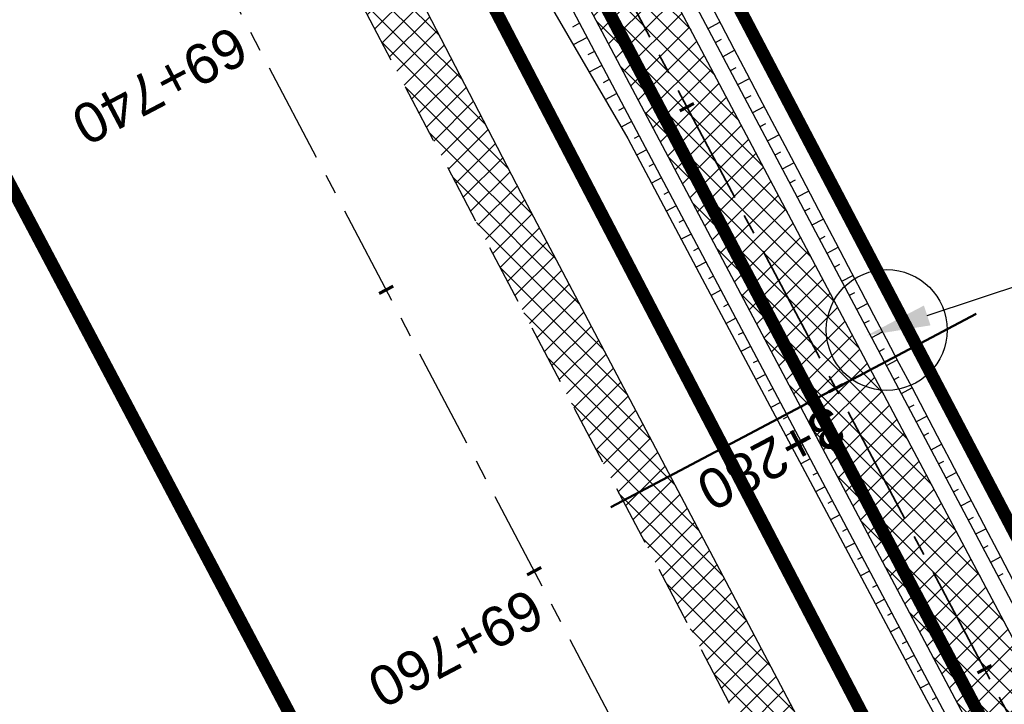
# Model space of a CAD drawing. Header units: metres. Extents: x 7529682 to 7533711, y 5721195 to 5727842.
# Tile 86 of 232: x 7531219 to 7531250, y 5724892 to 5724914. Entities that reach past the tile are written whole.
import ezdxf
from ezdxf import colors
from ezdxf.entities.mleader import LeaderData, LeaderLine
from ezdxf.math import Vec2, Vec3

# ---------------------------------------------------------------- set-up
doc = ezdxf.new("R2010")
doc.units = ezdxf.units.M
for name, pattern in [('817-dzialki-09-05-04$0$HIDDEN', [0.375, 0.25, -0.125]), ('ACAD_ISO05W100', [33, 24, -3, 0, -3, 0, -3]), ('CENTER', [50.800000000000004, 31.75, -6.35, 6.35, -6.35]), ('CENTER2', [28.575000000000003, 19.05, -3.175, 3.175, -3.175]), ('HIDDEN', [9.524999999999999, 6.35, -3.175])]:
    doc.linetypes.add(name, pattern=pattern)
for name, color, linetype in [('C-DROGI-SYTUACJA', 7, 'Continuous'), ('C-DROGI-SYTUACJA-ETYKIETY', 7, 'Continuous'), ('D-hatch-pobocza', 131, 'Continuous'), ('D-pobocza', 60, 'Continuous'), ('D-rowy', 160, 'Continuous'), ('D-skarpa', 2, 'Continuous'), ('D-skarpa-kreskowanie', 2, 'Continuous')]:
    doc.layers.add(name, color=color, linetype=linetype)
for name, color, linetype, lineweight, true_color in [('D-hatch-ciag-pieszo-rowerowy', 7, 'Continuous', 13, 0xff9f80), ('D-LR-etap-III', 7, '817-dzialki-09-05-04$0$HIDDEN', 50, 0x00008f), ('D-przekroje-pop', 7, 'Continuous', 50, 0x000099)]:
    doc.layers.add(name, color=color, linetype=linetype, lineweight=lineweight, true_color=true_color)
for name, color, linetype, lineweight in [('D-krawędzie', 3, 'Continuous', 30), ('D-obrzeża', 2, 'Continuous', 30), ('D-oś', 10, 'CENTER', 30), ('D-pas-drogowy', 7, 'ACAD_ISO05W100', 50)]:
    doc.layers.add(name, color=color, linetype=linetype, lineweight=lineweight)
doc.layers.add('poprzeczki', color=7, linetype='Continuous', true_color=0x0000c7)
doc.layers.add('Sieci-EN-opisy', color=4, linetype='Continuous', lineweight=30, plot=False)
doc.styles.get("Standard").update_dxf_attribs({"font": 'arial.ttf'})

# ---------------------------------------------------------------- blocks, each defined once
blk = doc.blocks.new('AeccTickLine')
at = {"color": 0, "linetype": 'ByBlock', "lineweight": -2}
blk.add_line((0, 1), (-3.673819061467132e-16, -1), dxfattribs=at)

msp = doc.modelspace()

# ---------------------------------------------------------------- hatches: boundary and pattern name
at = {"layer": 'D-hatch-ciag-pieszo-rowerowy'}
h = msp.add_hatch(dxfattribs=at)
h.set_pattern_fill('ANSI37', color=256, scale=0.15, style=0)
h.set_pattern_definition([(45, (0.8853450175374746, 0.4649341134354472), (-0.3367596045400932, 0.3367596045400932), []), (135, (0.8853450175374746, 0.4649341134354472), (-0.3367596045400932, -0.3367596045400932), [])])
h.paths.add_polyline_path([(7531176.001662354, 5725035.63263457), (7531173.776119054, 5725034.493482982), (7531202.515371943, 5724979.795162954), (7531233.695975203, 5724920.949650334), (7531258.824090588, 5724873.473403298), (7531292.224994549, 5724809.507396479), (7531303.703463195, 5724787.477282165), (7531306.469608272, 5724787.578715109), (7531294.441068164, 5724810.664555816), (7531261.036940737, 5724874.63673589), (7531235.905024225, 5724922.120164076), (7531204.726462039, 5724980.961824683)])
at = {"layer": 'D-hatch-pobocza'}
h = msp.add_hatch(dxfattribs=at)
h.set_pattern_fill('ANSI37', color=256, scale=0.15, style=0)
h.set_pattern_definition([(45, (0, 0), (-0.3367596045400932, 0.3367596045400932), []), (135, (0, 0), (-0.3367596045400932, -0.3367596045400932), [])])
h.paths.add_polyline_path([(7531224.12, 5724929.62), (7531213.15, 5724949.98), (7531200.73, 5724973.91), (7531188.83, 5724996.41), (7531176.889999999, 5725019.33), (7531166.91, 5725038.07), (7531158.980160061, 5725054.059290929), (7531158.14196267, 5725051.386259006), (7531167.380094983, 5725033.766927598), (7531197.164745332, 5724976.987689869), (7531228.151004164, 5724918.034426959), (7531253.152837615, 5724870.491119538), (7531286.7961686, 5724806.653565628), (7531296.234606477, 5724788.675232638), (7531298.77605959, 5724787.517560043), (7531278.139999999, 5724826.49), (7531263.88, 5724853.83), (7531259.009999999, 5724862.85), (7531247.509999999, 5724884.88), (7531235.21, 5724908.21)])

# ---------------------------------------------------------------- linework, layer by layer
at = {"layer": 'C-DROGI-SYTUACJA', "color": 10, "linetype": 'CENTER2', "lineweight": 35, "ltscale": 0.2}
msp.add_lwpolyline([(7531154.313313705, 5725078.4002911, -0.06893621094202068), (7531156.868938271, 5725074.829562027), (7531166.993104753, 5725055.549823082, -0.06873154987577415), (7531168.47910387, 5725051.431584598), (7531169.100428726, 5725048.502816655, 0.0687825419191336), (7531171.889509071, 5725040.775727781), (7531203.620916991, 5724980.378493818), (7531234.800499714, 5724921.534907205), (7531259.930515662, 5724874.055069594), (7531293.333031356, 5724810.085976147), (7531313.159872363, 5724772.033203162), (7531341.528881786, 5724719.923105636, -0.009023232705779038), (7531346.533284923, 5724710.322073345), (7531363.734853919, 5724675.815312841), (7531380.064961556, 5724644.822693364), (7531398.584264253, 5724609.362510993), (7531424.896642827, 5724559.228182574), (7531446.141834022, 5724518.960513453), (7531474.815809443, 5724464.451899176), (7531498.201389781, 5724419.897359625)], format="xyb", dxfattribs=at)
at = {"layer": 'D-krawędzie', "linetype": 'HIDDEN', "ltscale": 0.3, "flags": 128}
msp.add_lwpolyline([(7530572.009999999, 5726166.06), (7530620.380949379, 5726072.761487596), (7530641.555222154, 5726032.007915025), (7530660.960861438, 5725995.070069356), (7530689.128213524, 5725941.540167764), (7530707.335918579, 5725907.031820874), (7530725.255781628, 5725873.092686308), (7530743.969545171, 5725837.653904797), (7530770.526708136, 5725787.119408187), (7530787.864146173, 5725754.266918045), (7530809.897571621, 5725712.541613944), (7530824.739035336, 5725684.389287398), (7530840.856259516, 5725653.693092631), (7530860.675070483, 5725616.154465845), (7530865.283000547, 5725607.394015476), (7530878.050274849, 5725583.079962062), (7530918.171722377, 5725507.178125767), (7530950.162943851, 5725446.305402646), (7530993.419108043, 5725364.264712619), (7531022.766433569, 5725308.719304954), (7531053.80955549, 5725249.872416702), (7531081.165622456, 5725197.874670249), (7531103.902359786, 5725154.540603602), (7531128.123220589, 5725108.448161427), (7531149.3, 5725068.249999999), (7531167.380094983, 5725033.766927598), (7531197.164745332, 5724976.987689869), (7531228.151004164, 5724918.034426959), (7531253.152837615, 5724870.491119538), (7531286.7961686, 5724806.653565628), (7531306.739858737, 5724768.664832), (7531335.094443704, 5724714.652299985), (7531357.3191504, 5724672.438740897), (7531373.644908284, 5724641.454376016), (7531392.161870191, 5724605.998675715), (7531418.480331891, 5724555.852756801), (7531439.726902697, 5724515.582472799), (7531468.399107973, 5724461.077223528), (7531491.782023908, 5724416.527754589), (7531531.990296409, 5724339.832565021), (7531557.226635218, 5724291.658956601), (7531569.851546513, 5724267.577443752), (7531591.375556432, 5724226.547822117), (7531610.003879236, 5724191.103071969), (7531616.882991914, 5724177.998849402), (7531629.984986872, 5724153.025496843), (7531641.006768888, 5724132.021778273), (7531664.906257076, 5724087.616922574), (7531677.64401952, 5724064.785715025), (7531683.112433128, 5724054.988140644), (7531686.752875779, 5724048.180044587), (7531695.447538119, 5724031.696667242), (7531703.748818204, 5724015.917210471), (7531709.214143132, 5724005.513965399), (7531719.388607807, 5723986.14687362), (7531726.295217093, 5723973.000144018), (7531732.740794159, 5723960.735633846), (7531735.13, 5723956.19)], dxfattribs=at)
at = {"layer": 'D-LR-etap-III', "ltscale": 10, "flags": 128}
msp.add_lwpolyline([(7531750.474471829, 5723895.103125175, 0.4, 0.4, 0), (7531750.505, 5723895.13, 0.4, 0.4, 0), (7531682.71, 5724022.92, 0.4, 0.4, 0), (7531619.177023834, 5724147.203692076, 0.4, 0.4, 0), (7531592.308960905, 5724198.48863389, 0.4, 0.4, 0), (7531553.263875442, 5724272.918564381, 0.4, 0.4, 0), (7531504.019999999, 5724366.79, 0.4, 0.4, 0), (7531482.09, 5724407.62, 0.4, 0.4, 0), (7531412.350402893, 5724541.182759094, 0.4, 0.4, 0), (7531388.463669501, 5724586.929768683, 0.4, 0.4, 0), (7531345.12, 5724669.94, 0.4, 0.4, 0), (7531127.66, 5725081.67, 0.4, 0.4, 0), (7531059.253139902, 5725211.040795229, 0.4, 0.4, 0), (7531008.007244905, 5725307.953830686, 0.4, 0.4, 0), (7530964.181635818, 5725390.835555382, 0.4, 0.4, 0), (7530914.557354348, 5725484.683561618, 0.4, 0.4, 0), (7530865.243241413, 5725577.493975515, 0.4, 0.4, 0), (7530840.085257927, 5725624.058651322, 0.4, 0.4, 0), (7530802.559525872, 5725694.924584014, 0.4, 0.4, 0), (7530755.54, 5725787.51, 0.4, 0.4, 0), (7530708.717810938, 5725876.303221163, 0.4, 0.4, 0), (7530695.12, 5725902.09, 0.4, 0.4, 0), (7530642.91397006, 5726001.07839487, 0.4, 0.4, 0), (7530634.934723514, 5726016.146615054, 0.4, 0.4, 0), (7530610.820000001, 5726061.929999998, 0.4, 0.4, 0), (7530610.820000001, 5726061.929999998, 0.4, 0.4, 0), (7530607.21, 5726063.51, 0.4, 0.4, 0), (7530597.42, 5726080.68, 0.4, 0.4, 0), (7530591.16, 5726088.44, 0.4, 0.4, 0), (7530581.28, 5726107.21, 0.4, 0.4, 0), (7530571.29, 5726130.56, 0.4, 0.4, 0), (7530549.554994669, 5726171.527317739, 0.4, 0.4, 0), (7530531.014309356, 5726206.473807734, 0.4, 0.4, 0), (7530516.461208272, 5726236.016618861, 0.4, 0.4, 0), (7530500.798929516, 5726266.141265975, 0.4, 0.4, 0), (7530491.349999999, 5726283.94, 0.4, 0.4, 0), (7530482.4, 5726303.41, 0.4, 0.4, 0), (7530482.4, 5726303.41, 0.4, 0.4, 0), (7530450.41, 5726357.28, 0.4, 0.4, 0), (7530397.759396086, 5726458.499907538, 0.4, 0.4, 0), (7530334.707815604, 5726583.664702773, 0.4, 0.4, 0), (7530303.939274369, 5726645.167943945, 0.4, 0.4, 0), (7530300.509779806, 5726651.777515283, 0.4, 0.4, 0), (7530289.213532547, 5726671.966724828, 0.4, 0.4, 0), (7530281.54, 5726685.57, 0.4, 0.4, 0), (7530261.37085633, 5726724.163374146, 0.4, 0.4, 0), (7530254.03, 5726738.21, 0.4, 0.4, 0), (7530197.219999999, 5726845.06, 0.4, 0.4, 0), (7530194.71, 5726849.15, 0.4, 0.4, 0), (7530195.92, 5726850.75, 0.4, 0.4, 0), (7530170.546669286, 5726892.961489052, 0.4, 0.4, 0), (7530143.174718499, 5726945.065838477, 0.4, 0.4, 0), (7530105.059999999, 5727018.32, 0.4, 0.4, 0), (7530100.059999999, 5727027.16, 0.4, 0.4, 0), (7530062.318670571, 5727099.625398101, 0.4, 0.4, 0), (7530015.378537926, 5727189.420463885, 0.4, 0.4, 0), (7529983.207960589, 5727250.206596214, 0.4, 0.4, 0), (7529953.284293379, 5727306.74720398, 0.4, 0.4, 0), (7529900.67053443, 5727406.15903814, 0.4, 0.4, 0), (7529890.630239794, 5727425.131178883, 0.4, 0.4, 0), (7529875.155383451, 5727454.426350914, 0.4, 0.4, 0), (7529857.560096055, 5727487.787346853, 0.4, 0.4, 0), (7529835.194401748, 5727530.19312405, 0.4, 0.4, 0), (7529811.740544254, 5727574.662079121, 0.4, 0.4, 0), (7529792.101859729, 5727611.922638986, 0.4, 0.4, 0), (7529768.066117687, 5727657.469613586, 0.4, 0.4, 0), (7529755.210566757, 5727682.131373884, 0.4, 0.4, 0), (7529753.309999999, 5727681.13, 0.4, 0.4, 0), (7529739.21, 5727707.77, 0.4, 0.4, 0), (7529735.394745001, 5727711.251990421, 0.4, 0.4, 0), (7529725.42, 5727730.2, 0.4, 0.4, 0), (7529723.55, 5727729.88, 0.4, 0.4, 0), (7529695.566668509, 5727782.932080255, 0.4, 0.4, 0), (7529717.67971874, 5727794.024357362, 0.4, 0.4, 0), (7529736.274870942, 5727758.647400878, 0.4, 0.4, 0), (7529736.274870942, 5727758.647400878, 0.4, 0.4, 0), (7529744.511003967, 5727750.406106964, 0.4, 0.4, 0), (7529744.511003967, 5727750.406106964, 0.4, 0.4, 0), (7529750.282568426, 5727738.549848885, 0.4, 0.4, 0), (7529777.108510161, 5727687.569424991, 0.4, 0.4, 0), (7529796.51537536, 5727651.329932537, 0.4, 0.4, 0), (7529814.937945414, 5727616.793170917, 0.4, 0.4, 0), (7529839.006722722, 5727572.303976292, 0.4, 0.4, 0), (7529860.617626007, 5727532.509108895, 0.4, 0.4, 0), (7529882.348967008, 5727491.504261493, 0.4, 0.4, 0), (7529904.865139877, 5727449.096370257, 0.4, 0.4, 0), (7529920.747384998, 5727418.884773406, 0.4, 0.4, 0), (7529946.676504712, 5727368.547487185, 0.4, 0.4, 0), (7529972.024701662, 5727320.573310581, 0.4, 0.4, 0), (7529987.740014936, 5727290.153392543, 0.4, 0.4, 0), (7529996.497385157, 5727273.661630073, 0.4, 0.4, 0), (7530017.541471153, 5727234.202689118, 0.4, 0.4, 0), (7530033.053657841, 5727204.864166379, 0.4, 0.4, 0), (7530051.622983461, 5727170.222745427, 0.4, 0.4, 0), (7530069.276612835, 5727137.015751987, 0.4, 0.4, 0), (7530089.385386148, 5727097.533639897, 0.4, 0.4, 0), (7530109.712512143, 5727060.746615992, 0.4, 0.4, 0), (7530136.769722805, 5727011.640131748, 0.4, 0.4, 0), (7530162.446686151, 5726962.743777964, 0.4, 0.4, 0), (7530187.674104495, 5726916.992101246, 0.4, 0.4, 0), (7530207.820739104, 5726879.335323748, 0.4, 0.4, 0), (7530230.625609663, 5726834.518686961, 0.4, 0.4, 0), (7530262.288093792, 5726776.61832811, 0.4, 0.4, 0), (7530277.509672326, 5726760.213143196, 0.4, 0.4, 0), (7530286.036865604, 5726744.106684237, 0.4, 0.4, 0), (7530288.097472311, 5726735.884066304, 0.4, 0.4, 0), (7530290.393870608, 5726725.046963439, 0.4, 0.4, 0), (7530296.17664807, 5726713.582980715, 0.4, 0.4, 0), (7530302.726195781, 5726701.18226779, 0.4, 0.4, 0), (7530325.685047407, 5726657.466383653, 0.4, 0.4, 0), (7530343.243978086, 5726623.648592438, 0.4, 0.4, 0), (7530360.229820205, 5726591.746871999, 0.4, 0.4, 0), (7530383.20855044, 5726548.059469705, 0.4, 0.4, 0), (7530406.017875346, 5726503.605514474, 0.4, 0.4, 0), (7530427.464919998, 5726462.620289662, 0.4, 0.4, 0), (7530447.9278544, 5726424.388014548, 0.4, 0.4, 0), (7530471.126878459, 5726379.920667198, 0.4, 0.4, 0), (7530490.501003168, 5726343.033350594, 0.4, 0.4, 0), (7530509.499458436, 5726306.733076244, 0.4, 0.4, 0), (7530529.890269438, 5726267.244072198, 0.4, 0.4, 0), (7530543.852446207, 5726238.990319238, 0.4, 0.4, 0), (7530554.808897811, 5726218.943990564, 0.4, 0.4, 0), (7530559.027108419, 5726212.223286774, 0.4, 0.4, 0), (7530563.060988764, 5726206.409670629, 0.4, 0.4, 0), (7530566.93354971, 5726200.463543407, 0.4, 0.4, 0), (7530569.771022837, 5726194.901501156, 0.4, 0.4, 0), (7530571.47319415, 5726191.282350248, 0.4, 0.4, 0), (7530572.839142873, 5726188.024533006, 0.4, 0.4, 0), (7530575.295071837, 5726182.034664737, 0.4, 0.4, 0), (7530579.736851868, 5726173.306070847, 0.4, 0.4, 0), (7530583.3, 5726167.41, 0.4, 0.4, 0), (7530593.4, 5726163.33, 0.4, 0.4, 0), (7530598.618375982, 5726155.264489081, 0.4, 0.4, 0), (7530608.258304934, 5726140.497132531, 0.4, 0.4, 0), (7530603.269999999, 5726136.83, 0.4, 0.4, 0), (7530606.53, 5726131.84, 0.4, 0.4, 0), (7530604.239057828, 5726124.21679044, 0.4, 0.4, 0), (7530605.847136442, 5726121.630127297, 0.4, 0.4, 0), (7530608.971611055, 5726116.164124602, 0.4, 0.4, 0), (7530618.114293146, 5726097.791111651, 0.4, 0.4, 0), (7530651.213125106, 5726034.959524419, 0.4, 0.4, 0), (7530670.243741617, 5725998.61095082, 0.4, 0.4, 0), (7530698.075474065, 5725945.952624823, 0.4, 0.4, 0), (7530716.505955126, 5725911.3051464, 0.4, 0.4, 0), (7530735.223454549, 5725875.667401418, 0.4, 0.4, 0), (7530752.504235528, 5725842.154920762, 0.4, 0.4, 0), (7530778.310652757, 5725793.501254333, 0.4, 0.4, 0), (7530797.499961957, 5725756.381811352, 0.4, 0.4, 0), (7530812.518974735, 5725728.28874362, 0.4, 0.4, 0), (7530820.039295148, 5725713.160404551, 0.4, 0.4, 0), (7530822.422446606, 5725710.193574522, 0.4, 0.4, 0), (7530833.154893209, 5725688.800634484, 0.4, 0.4, 0), (7530849.629354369, 5725656.158601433, 0.4, 0.4, 0), (7530867.98290276, 5725621.963939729, 0.4, 0.4, 0), (7530872.629809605, 5725612.88760475, 0.4, 0.4, 0), (7530880.354488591, 5725597.594500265, 0.4, 0.4, 0), (7530883.839446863, 5725593.389159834, 0.4, 0.4, 0), (7530891.782113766, 5725587.763349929, 0.4, 0.4, 0), (7530895.038670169, 5725584.280746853, 0.4, 0.4, 0), (7530897.033644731, 5725580.941110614, 0.4, 0.4, 0), (7530900.951646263, 5725579.945856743, 0.4, 0.4, 0), (7530904.80970798, 5725571.977328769, 0.4, 0.4, 0), (7530903.682362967, 5725568.566434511, 0.4, 0.4, 0), (7530908.900614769, 5725558.844845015, 0.4, 0.4, 0), (7530910.252030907, 5725545.671606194, 0.4, 0.4, 0), (7530912.872986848, 5725538.645543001, 0.4, 0.4, 0), (7530945.278171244, 5725478.464284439, 0.4, 0.4, 0), (7530959.692318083, 5725450.24628822, 0.4, 0.4, 0), (7531002.82670893, 5725368.192370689, 0.4, 0.4, 0), (7531044.703532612, 5725290.314293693, 0.4, 0.4, 0), (7531064.098839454, 5725253.212562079, 0.4, 0.4, 0), (7531083.010253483, 5725216.677517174, 0.4, 0.4, 0), (7531113.013137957, 5725158.465613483, 0.4, 0.4, 0), (7531137.364304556, 5725113.07076138, 0.4, 0.4, 0), (7531150.830830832, 5725086.711759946, 0.4, 0.4, 0), (7531159.745663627, 5725076.640848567, 0.4, 0.4, 0), (7531166.309999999, 5725074.58, 0.4, 0.4, 0), (7531172.29, 5725062.58, 0.4, 0.4, 0), (7531170.589828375, 5725055.605912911, 0.4, 0.4, 0), (7531173.732823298, 5725044.080706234, 0.4, 0.4, 0), (7531215.342008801, 5724964.859648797, 0.4, 0.4, 0), (7531238.054496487, 5724921.684649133, 0.4, 0.4, 0), (7531262.389821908, 5724875.282876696, 0.4, 0.4, 0), (7531295.587160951, 5724811.265731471, 0.4, 0.4, 0), (7531348.487908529, 5724712.362812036, 0.4, 0.4, 0), (7531363.740817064, 5724682.68394264, 0.4, 0.4, 0), (7531366.986905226, 5724675.865317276, 0.4, 0.4, 0), (7531382.541261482, 5724646.110625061, 0.4, 0.4, 0), (7531401.299165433, 5724610.874551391, 0.4, 0.4, 0), (7531428.964837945, 5724558.862274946, 0.4, 0.4, 0), (7531449.111202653, 5724520.397801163, 0.4, 0.4, 0), (7531477.292992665, 5724465.831467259, 0.4, 0.4, 0), (7531500.996290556, 5724421.112506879, 0.4, 0.4, 0), (7531512.121834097, 5724400.549045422, 0.4, 0.4, 0), (7531513.78163794, 5724396.757451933, 0.4, 0.4, 0), (7531526.32, 5724379.39, 0.4, 0.4, 0), (7531566.783642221, 5724302.73628205, 0.4, 0.4, 0), (7531578.579156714, 5724282.774819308, 0.4, 0.4, 0), (7531584.232619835, 5724273.111246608, 0.4, 0.4, 0), (7531590.109283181, 5724263.508189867, 0.4, 0.4, 0), (7531593.027899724, 5724258.771479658, 0.4, 0.4, 0), (7531595.711841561, 5724254.226824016, 0.4, 0.4, 0), (7531601.659976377, 5724243.898197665, 0.4, 0.4, 0), (7531606.097733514, 5724235.986407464, 0.4, 0.4, 0), (7531609.382207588, 5724230.799061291, 0.4, 0.4, 0), (7531611.580260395, 5724227.671180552, 0.4, 0.4, 0), (7531612.707802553, 5724225.86410867, 0.4, 0.4, 0), (7531618.665224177, 5724214.480919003, 0.4, 0.4, 0), (7531619.885522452, 5724212.333950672, 0.4, 0.4, 0), (7531620.931818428, 5724210.787064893, 0.4, 0.4, 0), (7531623.518605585, 5724207.111542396, 0.4, 0.4, 0), (7531626.143926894, 5724203.61306897, 0.4, 0.4, 0), (7531632.022984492, 5724196.485954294, 0.4, 0.4, 0), (7531653.949089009, 5724152.617641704, 0.4, 0.4, 0), (7531656.750690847, 5724143.103797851, 0.4, 0.4, 0), (7531659.61440691, 5724133.254504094, 0.4, 0.4, 0), (7531661.627147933, 5724128.646047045, 0.4, 0.4, 0.01093811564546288), (7531674.314987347, 5724101.43546424, 0.4, 0.4, 0), (7531685.137626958, 5724081.408252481, 0.4, 0.4, 0), (7531692.159945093, 5724066.277333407, 0.4, 0.4, 0), (7531699.662164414, 5724051.388120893, 0.4, 0.4, 0), (7531704.480624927, 5724040.808561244, 0.4, 0.4, 0), (7531704.480624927, 5724040.808561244, 0.4, 0.4, 0), (7531704.401251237, 5724037.368913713, 0.4, 0.4, 0), (7531720.383609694, 5724003.441317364, 0.4, 0.4, 0), (7531728.79890528, 5723986.206298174, 0.4, 0.4, 0), (7531733.237926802, 5723977.192631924, 0.4, 0.4, 0), (7531736.750027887, 5723969.505210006, 0.4, 0.4, 0), (7531737.336143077, 5723968.518916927, 0.4, 0.4, 0), (7531738.285051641, 5723967.699360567, 0.4, 0.4, 0), (7531742.180915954, 5723962.346428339, 0.4, 0.4, 0), (7531744.286141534, 5723958.615526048, 0.4, 0.4, 0), (7531755.393260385, 5723944.192617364, 0.4, 0.4, 0), (7531758.69, 5723936.76, 0.4, 0.4, 0), (7531780.08, 5723929.25, 0.4, 0.4, 0), (7531792.611989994, 5723906.337708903, 0.4, 0.4, 0), (7531792.611989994, 5723906.337708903, 0.4, 0.4, 0), (7531756.962094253, 5723883.055323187, 0.4, 0.4, 0), (7531750.46, 5723895.130000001, 0.4, 0.4, 0), (7531750.46, 5723895.130000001, 0, 0, 0)], format="xyseb", dxfattribs=at)
at = {"layer": 'D-obrzeża'}
for points in [[(7531306.469608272, 5724787.578715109), (7531294.441068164, 5724810.664555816), (7531261.036940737, 5724874.63673589), (7531235.905024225, 5724922.120164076), (7531204.726462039, 5724980.961824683), (7531173.078268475, 5725041.196618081, -0.06878949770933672), (7531170.288801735, 5725048.924442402), (7531169.644367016, 5725051.962144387, 0.06857369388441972), (7531168.255622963, 5725055.814645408), (7531166.709236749, 5725058.763974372, -0.2909904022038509), (7531166.888084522, 5725060.902702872), (7531168.105220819, 5725062.504529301)], [(7531162.547399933, 5725061.317843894), (7531165.881540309, 5725054.958839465, -0.06857369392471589), (7531167.270284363, 5725051.106338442), (7531167.914945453, 5725048.067569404, 0.06878949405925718), (7531170.704411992, 5725040.339745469), (7531202.515371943, 5724979.795162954), (7531233.695975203, 5724920.949650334), (7531258.824090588, 5724873.473403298), (7531292.224994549, 5724809.507396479), (7531312.052212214, 5724771.453899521), (7531340.423454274, 5724719.339022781, -0.009020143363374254), (7531345.426151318, 5724709.741280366), (7531362.628782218, 5724675.232985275), (7531378.958019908, 5724644.242016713), (7531397.476854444, 5724608.78273076), (7531423.790449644, 5724558.646084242), (7531445.035916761, 5724518.377892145), (7531473.709538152, 5724463.869950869), (7531497.094585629, 5724419.316425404), (7531505.905040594, 5724402.510940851, -0.03317121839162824), (7531508.586352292, 5724396.450655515), (7531511.248060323, 5724389.164100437)]]:
    msp.add_lwpolyline(points, format="xyb", dxfattribs=at)
at = {"layer": 'D-oś', "ltscale": 0.1}
msp.add_lwpolyline([(7531488.682972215, 5724414.901138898), (7531465.30154836, 5724459.447768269), (7531436.630334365, 5724513.951133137), (7531415.382990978, 5724554.222881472), (7531389.061122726, 5724604.375291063), (7531370.54547166, 5724639.828481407), (7531354.22214964, 5724670.808223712), (7531331.99647235, 5724713.023626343), (7531303.640952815, 5724767.037938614), (7531283.698553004, 5724805.024214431), (7531250.055061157, 5724868.862076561), (7531225.052886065, 5724916.406033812), (7531194.065303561, 5724975.361817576), (7531164.280332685, 5725032.141666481), (7531146.201824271, 5725066.621712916), (7531125.025790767, 5725106.818458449), (7531100.803065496, 5725152.914450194), (7531078.067230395, 5725196.24679728), (7531050.712974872, 5725248.241100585), (7531019.671816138, 5725307.084268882), (7530990.323090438, 5725362.632329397), (7530947.065833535, 5725444.675091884), (7530915.075467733, 5725505.546186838), (7530874.953735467, 5725581.448561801)], dxfattribs=at)
at = {"layer": 'D-pas-drogowy', "ltscale": 0.2, "flags": 128}
msp.add_lwpolyline([(7531633.018560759, 5724182.834272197, 0.4, 0.4, 0), (7531617.558899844, 5724211.608162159, 0.4, 0.4, 0), (7531566.783642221, 5724302.73628205, 0.4, 0.4, 0), (7531538.419082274, 5724356.469679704, 0.4, 0.4, 0), (7531526.32, 5724379.39, 0.4, 0.4, 0), (7531516.102085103, 5724393.607319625, 0.4, 0.4, 0.001485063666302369), (7531513.78037409, 5724396.837773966, 0.4, 0.4, 0), (7531501.87, 5724413.41, 0.4, 0.4, 0), (7531474.926107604, 5724464.507896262, 0.4, 0.4, 0), (7531446.200436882, 5724518.992313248, 0.4, 0.4, 0), (7531424.962185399, 5724559.262257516, 0.4, 0.4, 0), (7531398.444460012, 5724609.565801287, 0.4, 0.4, 0), (7531379.647455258, 5724645.216004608, 0.4, 0.4, 0), (7531365.23, 5724672.56, 0.4, 0.4, 0), (7531341.305752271, 5724717.915356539, 0.4, 0.4, 0), (7531312.899996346, 5724771.788898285, 0.4, 0.4, 0), (7531292.590923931, 5724810.306502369, 0.4, 0.4, 0), (7531259.391619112, 5724873.271351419, 0.4, 0.4, 0), (7531233.740401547, 5724921.922582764, 0.4, 0.4, 0), (7531203.072738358, 5724980.092044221, 0.4, 0.4, 0), (7531173.471398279, 5725036.225177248, 0.4, 0.4, 0), (7531168.269999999, 5725046.09, 0.4, 0.4, 0), (7531172.29, 5725062.58, 0.4, 0.4, 0), (7531166.309999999, 5725074.58, 0.4, 0.4, 0), (7531150.32, 5725079.6, 0.4, 0.4, 0), (7531141.5, 5725096.43, 0.4, 0.4, 0), (7531109.311735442, 5725157.814415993, 0.4, 0.4, 0), (7531086.641300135, 5725201.047918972, 0.4, 0.4, 0), (7531059.198258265, 5725253.383662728, 0.4, 0.4, 0), (7531028.206828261, 5725312.48946212, 0.4, 0.4, 0), (7530999.104694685, 5725367.990143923, 0.4, 0.4, 0), (7530956.247527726, 5725449.724815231, 0.4, 0.4, 0), (7530924.397774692, 5725510.463768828, 0.4, 0.4, 0), (7530897.509999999, 5725561.74, 0.4, 0.4, 0), (7530894.46, 5725566.14, 0.4, 0.4, 0), (7530892.16, 5725570.49, 0.4, 0.4, 0), (7530869.362688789, 5725613.307018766, 0.4, 0.4, 0), (7530861.693971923, 5725627.704613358, 0.4, 0.4, 0), (7530852.74, 5725644.52, 0.4, 0.4, 0), (7530831.509999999, 5725684.2, 0.4, 0.4, 0), (7530811.13, 5725722.52, 0.4, 0.4, 0), (7530792.3476413, 5725757.940652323, 0.4, 0.4, 0), (7530768.03, 5725803.8, 0.4, 0.4, 0), (7530748.768542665, 5725840.178507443, 0.4, 0.4, 0), (7530727.7, 5725879.97, 0.4, 0.4, 0), (7530712.0981582, 5725909.54523909, 0.4, 0.4, 0), (7530693.644105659, 5725944.645156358, 0.4, 0.4, 0), (7530665.702224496, 5725997.538976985, 0.4, 0.4, 0), (7530641.759999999, 5726042.88, 0.4, 0.4, 0), (7530616.5, 5726091.48, 0.4, 0.4, 0), (7530604.628439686, 5726114.319880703, 0.4, 0.4, -0.007762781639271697), (7530602.5, 5726118.43, 0.4, 0.4, 0), (7530603.992037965, 5726123.394821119, 0.4, 0.4, 0), (7530606.53, 5726131.84, 0.4, 0.4, 0), (7530603.269999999, 5726136.83, 0.4, 0.4, 0), (7530593.775620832, 5726151.368713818, 0.4, 0.4, 0), (7530590.202637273, 5726156.84001263, 0.4, 0.4, 0), (7530583.3, 5726167.41, 0.4, 0.4, 0), (7530580.578343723, 5726170.427567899, 0.4, 0.4, 0), (7530575.849999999, 5726175.67, 0.4, 0.4, 0), (7530569.009999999, 5726186.66, 0.4, 0.4, 0), (7530562.555322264, 5726199.189409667, 0.4, 0.4, 0), (7530555.67, 5726211.39, 0.4, 0.4, 0), (7530548.29, 5726224.23, 0.4, 0.4, 0), (7530540.58, 5726237.71, 0.4, 0.4, 0), (7530532.679999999, 5726252.65, 0.4, 0.4, 0), (7530524.059999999, 5726269.35, 0.4, 0.4, 0), (7530502.82, 5726309.91, 0.4, 0.4, 0), (7530488.83, 5726336.63, 0.4, 0.4, 0), (7530466.03, 5726380.16, 0.4, 0.4, 0), (7530438.469999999, 5726432.77, 0.4, 0.4, 0), (7530424.53, 5726459.09, 0.4, 0.4, 0), (7530401.63, 5726502.97, 0.4, 0.4, 0), (7530383.38, 5726538.06, 0.4, 0.4, 0), (7530353.969999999, 5726593.52, 0.4, 0.4, 0), (7530338.469999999, 5726622.74, 0.4, 0.4, 0), (7530322.009999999, 5726653.88, 0.4, 0.4, 0), (7530297.54, 5726700.33, 0.4, 0.4, 0), (7530287.38, 5726719.6, 0.4, 0.4, 0), (7530285.94993921, 5726722.315508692, 0.4, 0.4, 0), (7530280.259999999, 5726733.12, 0.4, 0.4, 0), (7530266.73, 5726758.74, 0.4, 0.4, 0), (7530260.42, 5726770.47, 0.4, 0.4, 0), (7530253.25, 5726783.82, 0.4, 0.4, 0), (7530244.95, 5726799.33, 0.4, 0.4, 0), (7530239.389999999, 5726808.49, 0.4, 0.4, 0), (7530238.29, 5726807.9, 0.4, 0.4, 0), (7530218.11, 5726850.67, 0.4, 0.4, 0), (7530175.906646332, 5726928.168028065, 0.4, 0.4, 0), (7530096.679999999, 5727076.15, 0.4, 0.4, 0), (7530094.679999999, 5727079.89, 0.4, 0.4, 0), (7530064.59693469, 5727135.522637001, 0.4, 0.4, 0), (7530046.730970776, 5727168.8921561, 0.4, 0.4, 0), (7530025.803045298, 5727208.461374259, 0.4, 0.4, 0), (7530012.846501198, 5727232.979315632, 0.4, 0.4, 0), (7529994.15, 5727268.45, 0.4, 0.4, 0), (7529981.670868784, 5727291.93018666, 0.4, 0.4, 0), (7529949.889999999, 5727351.73, 0.4, 0.4, 0), (7529924.75, 5727399.03, 0.4, 0.4, 0), (7529915.515824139, 5727417.099754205, 0.4, 0.4, 0), (7529885.83, 5727475.19, 0.4, 0.4, 0), (7529862.559999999, 5727519.97, 0.4, 0.4, 0), (7529852.984923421, 5727538.191086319, 0.4, 0.4, 0), (7529836.513084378, 5727569.51130111, 0.4, 0.4, 0), (7529815.36890814, 5727609.140983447, 0.4, 0.4, 0), (7529792.795203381, 5727651.247499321, 0.4, 0.4, 0), (7529774.199114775, 5727685.858348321, 0.4, 0.4, 0), (7529746.966026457, 5727736.059440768, 0.4, 0.4, 0), (7529733.92, 5727757.62, 0.4, 0.4, 0), (7529708.607472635, 5727806.388536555, 0.4, 0.4, 0), (7529688.491967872, 5727796.344621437, 0.4, 0.4, 0), (7529723.55, 5727729.88, 0.4, 0.4, 0), (7529725.42, 5727730.2, 0.4, 0.4, 0), (7529735.38, 5727711.28, 0.4, 0.4, 0), (7529739.21, 5727707.77, 0.4, 0.4, 0), (7529753.309999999, 5727681.13, 0.4, 0.4, 0), (7529755.178396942, 5727682.114424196, 0.4, 0.4, 0), (7529792.101859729, 5727611.922638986, 0.4, 0.4, 0), (7529811.740544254, 5727574.662079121, 0.4, 0.4, 0), (7529835.194401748, 5727530.19312405, 0.4, 0.4, 0), (7529857.560096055, 5727487.787346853, 0.4, 0.4, 0), (7529875.155383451, 5727454.426350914, 0.4, 0.4, 0), (7529890.630239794, 5727425.131178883, 0.4, 0.4, 0), (7529900.67053443, 5727406.15903814, 0.4, 0.4, 0), (7529953.284293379, 5727306.74720398, 0.4, 0.4, 0), (7529983.207960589, 5727250.206596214, 0.4, 0.4, 0), (7530015.378537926, 5727189.420463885, 0.4, 0.4, 0), (7530062.318670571, 5727099.625398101, 0.4, 0.4, 0), (7530100.059999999, 5727027.16, 0.4, 0.4, 0), (7530105.059999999, 5727018.32, 0.4, 0.4, 0), (7530143.174718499, 5726945.065838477, 0.4, 0.4, 0), (7530170.546669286, 5726892.961489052, 0.4, 0.4, 0), (7530195.92, 5726850.75, 0.4, 0.4, 0), (7530194.71, 5726849.15, 0.4, 0.4, 0), (7530197.219999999, 5726845.06, 0.4, 0.4, 0), (7530254.03, 5726738.21, 0.4, 0.4, 0), (7530261.37085633, 5726724.163374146, 0.4, 0.4, 0), (7530281.54, 5726685.57, 0.4, 0.4, 0), (7530289.213532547, 5726671.966724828, 0.4, 0.4, 0), (7530300.509779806, 5726651.777515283, 0.4, 0.4, 0), (7530303.939274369, 5726645.167943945, 0.4, 0.4, 0), (7530334.707815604, 5726583.664702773, 0.4, 0.4, 0), (7530397.759396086, 5726458.499907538, 0.4, 0.4, 0), (7530450.41, 5726357.28, 0.4, 0.4, 0), (7530482.4, 5726303.41, 0.4, 0.4, 0), (7530483.687990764, 5726301.003383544, 0.4, 0.4, 0), (7530491.349999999, 5726283.94, 0.4, 0.4, 0), (7530512.67, 5726243.78, 0.4, 0.4, 0), (7530529.429999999, 5726209.46, 0.4, 0.4, 0), (7530571.29, 5726130.56, 0.4, 0.4, 0), (7530581.28, 5726107.21, 0.4, 0.4, 0), (7530591.16, 5726088.44, 0.4, 0.4, 0), (7530597.42, 5726080.68, 0.4, 0.4, 0), (7530607.21, 5726063.51, 0.4, 0.4, 0), (7530610.820000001, 5726061.929999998, 0.4, 0.4, 0), (7530634.934723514, 5726016.146615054, 0.4, 0.4, 0), (7530642.91397006, 5726001.07839487, 0.4, 0.4, 0), (7530695.12, 5725902.09, 0.4, 0.4, 0), (7530708.717810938, 5725876.303221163, 0.4, 0.4, 0), (7530755.54, 5725787.51, 0.4, 0.4, 0), (7530802.559525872, 5725694.924584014, 0.4, 0.4, 0), (7530840.085257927, 5725624.058651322, 0.4, 0.4, 0), (7530865.243241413, 5725577.493975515, 0.4, 0.4, 0), (7530914.557354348, 5725484.683561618, 0.4, 0.4, 0), (7530964.181635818, 5725390.835555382, 0.4, 0.4, 0), (7531008.007244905, 5725307.953830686, 0.4, 0.4, 0), (7531059.253139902, 5725211.040795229, 0.4, 0.4, 0), (7531127.66, 5725081.67, 0.4, 0.4, 0), (7531345.12, 5724669.94, 0.4, 0.4, 0), (7531388.463669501, 5724586.929768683, 0.4, 0.4, 0), (7531412.350402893, 5724541.182759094, 0.4, 0.4, 0), (7531482.09, 5724407.62, 0.4, 0.4, 0), (7531504.019999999, 5724366.79, 0.4, 0.4, 0), (7531519.374444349, 5724337.520497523, 0.4, 0.4, 0), (7531563.748815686, 5724252.931583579, 0.4, 0.4, 0), (7531602.175111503, 5724179.681224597, 0.4, 0.4, 0), (7531619.177023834, 5724147.203692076, 0.4, 0.4, 0), (7531625.038493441, 5724135.63500206, 0.4, 0.4, 0), (7531656.796442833, 5724073.31633882, 0.4, 0.4, 0), (7531675.12, 5724037.36, 0.4, 0.4, 0), (7531682.71, 5724022.92, 0.4, 0.4, 0), (7531705.565196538, 5723979.810545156, 0.4, 0.4, 0), (7531736.605941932, 5723921.261514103, 0.4, 0.4, 0), (7531750.46, 5723895.130000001, 0.4, 0.4, 0), (7531740.769999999, 5723886.56, 0.4, 0.4, 0), (7531732.86, 5723885, 0.4, 0.4, 0), (7531722.179999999, 5723887.77, 0.4, 0.4, 0), (7531729.87, 5723862.17, 0.4, 0.4, 0), (7531742.92, 5723861.93, 0.4, 0.4, 0), (7531763.71, 5723859.52, 0.4, 0.4, 0), (7531768.42, 5723854.12, 0.4, 0.4, 0), (7531787.42, 5723817.97, 0.4, 0.4, 0), (7531795.57, 5723809.82, 0.4, 0.4, 0), (7531816.346897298, 5723819.850397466, 0.4, 0.4, 0), (7531816.346897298, 5723819.850397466, 0.4, 0.4, 0), (7531805.059999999, 5723843.23, 0.4, 0.4, 0), (7531803.61, 5723886.23, 0.4, 0.4, 0), (7531803.61, 5723886.23, 0.4, 0.4, 0), (7531780.08, 5723929.25, 0.4, 0.4, 0), (7531758.69, 5723936.76, 0.4, 0.4, 0), (7531749.3590272, 5723946.412126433, 0.4, 0.4, 0), (7531742.71, 5723953.29, 0.4, 0.4, 0), (7531735.177368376, 5723967.877529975, 0.4, 0.4, 0), (7531722.37, 5723992.68, 0.4, 0.4, 0), (7531705.041669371, 5724030.885563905, 0.4, 0.4, 0), (7531699.469999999, 5724043.17, 0.4, 0.4, 0), (7531692.69, 5724058.11, 0.4, 0.4, 0), (7531679.672010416, 5724084.016803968, 0.4, 0.4, 0), (7531674.55, 5724094.21, 0.4, 0.4, 0), (7531666.633166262, 5724114.002855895, 0.4, 0.4, 0), (7531649, 5724153.82, 0.4, 0.4, 0), (7531641.49, 5724149.34, 0.4, 0.4, 0), (7531626.04, 5724179.34, 0.4, 0.4, 0), (7531633.03, 5724182.84, 0, 0, 0)], format="xyseb", dxfattribs=at)
at = {"layer": 'D-pobocza'}
for points in [[(7531307.02283738, 5724787.599001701), (7531294.884488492, 5724810.895593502), (7531261.479510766, 5724874.86940241), (7531236.346942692, 5724922.354061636), (7531205.168680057, 5724981.195157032), (7531173.553039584, 5725041.367993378, -0.06878949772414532), (7531170.763572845, 5725049.095817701), (7531170.119183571, 5725052.133305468, 0.06857369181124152), (7531168.730439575, 5725055.985806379), (7531167.152059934, 5725058.996154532, -0.29099040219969), (7531167.286195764, 5725060.600200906), (7531168.706932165, 5725062.469977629)], [(7531162.211571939, 5725060.88159827), (7531165.406723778, 5725054.787678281, -0.06857369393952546), (7531166.795467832, 5725050.935177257), (7531167.440174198, 5725047.896194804, 0.06878949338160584), (7531170.229640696, 5725040.168370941), (7531202.073153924, 5724979.561830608), (7531233.254165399, 5724920.715547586), (7531258.381520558, 5724873.24073678), (7531291.781779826, 5724809.275964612), (7531303.155836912, 5724787.446242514)]]:
    msp.add_lwpolyline(points, format="xyb", dxfattribs=at)
msp.add_lwpolyline([(7531298.77605959, 5724787.517560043), (7531278.139999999, 5724826.49), (7531263.88, 5724853.83), (7531259.009999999, 5724862.85), (7531247.509999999, 5724884.88), (7531235.21, 5724908.21), (7531224.12, 5724929.62), (7531213.15, 5724949.98), (7531200.73, 5724973.91), (7531188.83, 5724996.41), (7531176.889999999, 5725019.33), (7531166.91, 5725038.07), (7531158.980160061, 5725054.059290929), (7531158.14196267, 5725051.386259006)], dxfattribs=at)
at = {"layer": 'D-przekroje-pop', "extrusion": (0.4677951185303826, -0.8838369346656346, 0), "elevation": -1536800.201414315}
msp.add_lwpolyline([(9334478.828319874, 0), (9334473.828319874, 0), (9334465.828319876, 0)], dxfattribs=at)
at = {"layer": 'D-rowy', "linetype": 'HIDDEN', "ltscale": 0.1, "const_width": 0.4, "flags": 128}
msp.add_lwpolyline([(7531506.121399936, 5724397.133351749), (7531489.190578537, 5724429.34060068), (7531483.400111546, 5724440.512095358), (7531478.412312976, 5724450.146766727), (7531462.901323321, 5724479.304166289), (7531434.632959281, 5724532.161646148), (7531396.749002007, 5724604.644561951), (7531378.596106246, 5724640.173238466), (7531368.21, 5724659.05), (7531363.9, 5724666.92), (7531355.876537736, 5724682.661796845), (7531338.032693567, 5724716.834919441), (7531309.901853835, 5724770.33291588), (7531304.158114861, 5724781.147276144), (7531299.737467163, 5724789.052054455), (7531294.930113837, 5724798.468047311), (7531279.862466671, 5724827.641362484), (7531247.714582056, 5724888.416734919), (7531220.373424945, 5724940.87265548), (7531195.513546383, 5724987.526839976), (7531168.705641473, 5725038.836315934), (7531161.295913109, 5725053.454680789), (7531161.295913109, 5725053.454680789)], dxfattribs=at)
at = {"layer": 'D-skarpa', "linetype": 'Continuous'}
for points in [[(7531230.708019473, 5724934.052577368, -0.0002231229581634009), (7531256.277173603, 5724885.355907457), (7531258.573697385, 5724880.914253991), (7531261.647828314, 5724874.964004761), (7531263.151207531, 5724872.010750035), (7531267.688052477, 5724863.098524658), (7531270.048955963, 5724858.690702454), (7531272.444355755, 5724854.300893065), (7531274.718840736, 5724849.847946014), (7531276.998616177, 5724845.397761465), (7531279.375307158, 5724840.998182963), (7531281.742612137, 5724836.593703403), (7531286.350380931, 5724827.718512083), (7531288.531242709, 5724823.211257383), (7531290.81527323, 5724818.766720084), (7531293.118803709, 5724814.330934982), (7531294.924077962, 5724810.915273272), (7531295.462517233, 5724809.897772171), (7531297.814760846, 5724805.499934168), (7531302.620318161, 5724796.727816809), (7531305.022377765, 5724792.341383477), (7531307.282538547, 5724787.881015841), (7531307.417044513, 5724787.613457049)], [(7531219.598007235, 5724945.141320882), (7531226.348571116, 5724931.742626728), (7531228.709523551, 5724927.335086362, -0.0003857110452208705), (7531236.046592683, 5724914.248378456), (7531238.562367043, 5724909.922769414), (7531240.907677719, 5724905.506937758), (7531247.95517282, 5724892.265562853), (7531250.347431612, 5724887.8745798), (7531252.783310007, 5724883.506683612), (7531255.080419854, 5724879.065340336), (7531257.338831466, 5724874.60351495), (7531258.08452036, 5724873.078025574), (7531259.493072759, 5724870.100594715), (7531261.633061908, 5724865.577418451), (7531264.107660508, 5724861.228964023), (7531266.812251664, 5724857.000603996), (7531269.0837259, 5724852.546084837)]]:
    msp.add_lwpolyline(points, format="xyb", dxfattribs=at)
at = {"layer": 'D-skarpa-kreskowanie', "linetype": 'Continuous'}
for p, q in [((7531237.046909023, 5724913.54966031, 108.3914110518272), (7531236.819837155, 5724913.42947625, 108.2201251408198)), ((7531241.090238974, 5724913.392231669, 108.5252331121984), (7531241.457781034, 5724913.586763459, 108.2479870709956)), ((7531237.280806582, 5724913.107741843, 108.3923521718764), (7531236.844342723, 5724912.876731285, 108.0631167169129)), ((7531241.324136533, 5724912.950313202, 108.5261742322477), (7531241.507156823, 5724913.047181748, 108.3881175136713)), ((7531237.514704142, 5724912.665823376, 108.3932932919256), (7531237.30531215, 5724912.554996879, 108.2353437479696)), ((7531241.558034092, 5724912.508394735, 108.5271153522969), (7531241.92257319, 5724912.701337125, 108.2521345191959)), ((7531237.7486017, 5724912.223904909, 108.3942344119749), (7531237.347497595, 5724912.011609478, 108.0916716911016)), ((7531241.791931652, 5724912.066476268, 108.5280564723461), (7531241.97345046, 5724912.162550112, 108.3911323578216)), ((7531237.98249926, 5724911.781986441, 108.3951755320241), (7531237.790787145, 5724911.680517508, 108.2505623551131)), ((7531242.025829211, 5724911.6245578, 108.5289975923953), (7531242.387365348, 5724911.815910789, 108.2562819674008)), ((7531238.216396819, 5724911.340067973, 108.3961166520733), (7531237.850652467, 5724911.146487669, 108.1202266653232)), ((7531242.25972677, 5724911.182639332, 108.5299387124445), (7531242.439744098, 5724911.277918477, 108.3941472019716)), ((7531238.450294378, 5724910.898149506, 108.3970577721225), (7531238.27626214, 5724910.806038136, 108.2657809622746)), ((7531242.49362433, 5724910.740720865, 108.5308798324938), (7531242.852157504, 5724910.930484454, 108.2604294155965)), ((7531238.684191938, 5724910.456231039, 108.3979988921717), (7531238.353807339, 5724910.281365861, 108.1487816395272)), ((7531242.727521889, 5724910.298802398, 108.531820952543), (7531242.906037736, 5724910.393286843, 108.3971620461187)), ((7531238.918089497, 5724910.014312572, 108.3989400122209), (7531238.760279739, 5724909.930787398, 108.2799002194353)), ((7531242.961419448, 5724909.856883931, 108.5327620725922), (7531243.316949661, 5724910.045058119, 108.2645768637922)), ((7531239.151987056, 5724909.572394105, 108.3998811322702), (7531238.837001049, 5724909.405679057, 108.1622794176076)), ((7531243.195317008, 5724909.414965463, 108.5337031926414), (7531243.372331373, 5724909.508655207, 108.4001768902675)), ((7531239.385884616, 5724909.130475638, 108.4008222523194), (7531239.228708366, 5724909.047285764, 108.2822603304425)), ((7531243.429214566, 5724908.973046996, 108.5346443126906), (7531243.781741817, 5724909.159631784, 108.2687243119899)), ((7531239.619782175, 5724908.688557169, 108.4017633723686), (7531239.306063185, 5724908.522512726, 108.165117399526)), ((7531243.663112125, 5724908.531128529, 108.5355854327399), (7531243.83862501, 5724908.624023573, 108.403191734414)), ((7531239.853679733, 5724908.246638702, 108.4027044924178), (7531239.697136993, 5724908.163784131, 108.2846204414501)), ((7531243.897009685, 5724908.089210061, 108.5365265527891), (7531244.246533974, 5724908.274205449, 108.2728717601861)), ((7531240.087577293, 5724907.804720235, 108.403645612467), (7531239.775125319, 5724907.639346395, 108.1679553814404)), ((7531244.130907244, 5724907.647291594, 108.5374676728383), (7531244.304918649, 5724907.739391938, 108.4062065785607)), ((7531240.321474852, 5724907.362801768, 108.4045867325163), (7531240.165565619, 5724907.280282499, 108.2869805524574)), ((7531244.364804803, 5724907.205373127, 108.5384087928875), (7531244.711326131, 5724907.388779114, 108.2770192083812)), ((7531240.555372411, 5724906.920883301, 108.4055278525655), (7531240.244187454, 5724906.756180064, 108.1707933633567)), ((7531244.598702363, 5724906.763454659, 108.5393499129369), (7531244.771212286, 5724906.854760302, 108.4092214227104)), ((7531240.789269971, 5724906.478964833, 108.4064689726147), (7531240.633994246, 5724906.396780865, 108.2893406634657)), ((7531244.832599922, 5724906.321536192, 108.5402910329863), (7531245.176118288, 5724906.503352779, 108.2811666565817)), ((7531241.02316753, 5724906.037046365, 108.4074100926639), (7531240.713249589, 5724905.873013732, 108.1736313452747)), ((7531245.066497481, 5724905.879617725, 108.5412321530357), (7531245.237505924, 5724905.970128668, 108.412236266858)), ((7531241.257065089, 5724905.595127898, 108.4083512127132), (7531241.102455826, 5724905.513296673, 108.2917256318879)), ((7531245.300395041, 5724905.437699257, 108.542173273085), (7531245.640910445, 5724905.617926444, 108.2853141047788)), ((7531241.490962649, 5724905.153209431, 108.4092923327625), (7531241.182763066, 5724904.990086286, 108.1768097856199)), ((7531245.5342926, 5724904.99578079, 108.5431143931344), (7531245.703799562, 5724905.085497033, 108.4152511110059)), ((7531241.724860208, 5724904.711290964, 108.4102334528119), (7531241.571269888, 5724904.629999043, 108.2943764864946)), ((7531245.768190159, 5724904.553862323, 108.5440555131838), (7531246.105702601, 5724904.732500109, 108.2894615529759)), ((7531241.958757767, 5724904.269372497, 108.4111745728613), (7531241.652596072, 5724904.10732796, 108.1802292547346)), ((7531246.002087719, 5724904.111943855, 108.5449966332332), (7531246.170093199, 5724904.200865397, 108.4182659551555)), ((7531242.192655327, 5724903.827454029, 108.4121156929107), (7531242.040083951, 5724903.746701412, 108.2970273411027)), ((7531246.235985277, 5724903.670025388, 108.5459377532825), (7531246.570494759, 5724903.847073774, 108.2936090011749)), ((7531242.426552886, 5724903.385535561, 108.41305681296), (7531242.122429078, 5724903.224569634, 108.183648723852)), ((7531246.469882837, 5724903.228106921, 108.5468788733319), (7531246.636386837, 5724903.316233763, 108.4212807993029)), ((7531242.660450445, 5724902.943617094, 108.4139979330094), (7531242.508898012, 5724902.863403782, 108.2996781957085)), ((7531246.703780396, 5724902.786188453, 108.5478199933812), (7531247.035286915, 5724902.961647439, 108.2977564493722)), ((7531242.894348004, 5724902.501698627, 108.4149390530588), (7531242.592262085, 5724902.341811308, 108.1870681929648)), ((7531246.937677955, 5724902.344269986, 108.5487611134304), (7531247.102680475, 5724902.431602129, 108.4242956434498)), ((7531243.128245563, 5724902.05978016, 108.4158801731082), (7531242.977712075, 5724901.980106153, 108.3023290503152)), ((7531247.171575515, 5724901.902351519, 108.5497022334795), (7531247.500079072, 5724902.076221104, 108.3019038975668)), ((7531243.362143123, 5724901.617861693, 108.4168212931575), (7531243.062095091, 5724901.459052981, 108.1904876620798)), ((7531247.405473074, 5724901.460433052, 108.5506433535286), (7531247.568974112, 5724901.546970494, 108.4273104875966)), ((7531243.596040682, 5724901.175943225, 108.4177624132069), (7531243.446526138, 5724901.096808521, 108.3049799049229)), ((7531247.639370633, 5724901.018514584, 108.5515844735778), (7531247.96487123, 5724901.190794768, 108.3060513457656)), ((7531243.829938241, 5724900.734024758, 108.418703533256), (7531243.531928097, 5724900.576294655, 108.193907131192)), ((7531247.873268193, 5724900.576596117, 108.5525255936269), (7531248.03526775, 5724900.662338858, 108.4303253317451)), ((7531244.063835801, 5724900.29210629, 108.4196446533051), (7531243.9153402, 5724900.213510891, 108.3076307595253)), ((7531248.107165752, 5724900.134677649, 108.553466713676), (7531248.429663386, 5724900.305368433, 108.310198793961)), ((7531244.29773336, 5724899.850187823, 108.4205857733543), (7531244.001761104, 5724899.693536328, 108.1973266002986)), ((7531248.341063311, 5724899.692759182, 108.5544078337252), (7531248.501561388, 5724899.777707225, 108.4333401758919)), ((7531244.531630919, 5724899.408269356, 108.4215268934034), (7531244.384154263, 5724899.330213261, 108.3102816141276)), ((7531248.574960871, 5724899.250840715, 108.5553489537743), (7531248.894455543, 5724899.419942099, 108.3143462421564)), ((7531244.765528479, 5724898.966350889, 108.4224680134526), (7531244.47159411, 5724898.810778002, 108.2007460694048)), ((7531248.80885843, 5724898.808922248, 108.5562900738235), (7531248.967855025, 5724898.893075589, 108.4363550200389)), ((7531244.999426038, 5724898.524432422, 108.4234091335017), (7531244.852968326, 5724898.44691563, 108.3129324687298)), ((7531249.042755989, 5724898.36700378, 108.5572311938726), (7531249.3592477, 5724898.534515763, 108.3184936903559)), ((7531245.233323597, 5724898.082513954, 108.4243502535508), (7531244.941427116, 5724897.928019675, 108.2041655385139)), ((7531249.276653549, 5724897.925085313, 108.5581723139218), (7531249.434148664, 5724898.008443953, 108.4393698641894)), ((7531245.467221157, 5724897.640595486, 108.4252913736), (7531245.321782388, 5724897.563618, 108.3155833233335)), ((7531249.510551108, 5724897.483166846, 108.559113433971), (7531249.824039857, 5724897.649089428, 108.3226411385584)), ((7531245.701118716, 5724897.198677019, 108.4262324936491), (7531245.411260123, 5724897.04526135, 108.2075850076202)), ((7531249.744448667, 5724897.041248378, 108.5600545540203), (7531249.900442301, 5724897.12381232, 108.4423847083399)), ((7531245.935016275, 5724896.756758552, 108.4271736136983), (7531245.790596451, 5724896.680320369, 108.3182341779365)), ((7531249.978346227, 5724896.599329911, 108.5609956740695), (7531250.288832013, 5724896.763663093, 108.3267885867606)), ((7531246.168913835, 5724896.314840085, 108.4281147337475), (7531245.88109313, 5724896.162503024, 108.2110044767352)), ((7531250.212243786, 5724896.157411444, 108.5619367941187), (7531250.366735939, 5724896.239180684, 108.4453995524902)), ((7531246.402811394, 5724895.872921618, 108.4290558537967), (7531246.259410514, 5724895.797022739, 108.3208850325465)), ((7531246.636708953, 5724895.43100315, 108.4299969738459), (7531246.350926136, 5724895.279744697, 108.2144239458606)), ((7531246.870606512, 5724894.989084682, 108.4309380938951), (7531246.728224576, 5724894.913725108, 108.3235358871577)), ((7531247.104504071, 5724894.547166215, 108.4318792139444), (7531246.820759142, 5724894.396986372, 108.2178434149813)), ((7531247.338401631, 5724894.105247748, 108.4328203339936), (7531247.197038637, 5724894.030427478, 108.3261867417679)), ((7531247.57229919, 5724893.663329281, 108.4337614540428), (7531247.290592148, 5724893.514228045, 108.2212628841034)), ((7531247.806196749, 5724893.221410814, 108.434702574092), (7531247.6658527, 5724893.147129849, 108.3288375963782)), ((7531248.040094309, 5724892.779492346, 108.4356436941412), (7531247.760425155, 5724892.631469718, 108.2246823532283)), ((7531248.273991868, 5724892.337573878, 108.4365848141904), (7531248.135035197, 5724892.264027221, 108.3317663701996))]:
    msp.add_line(p, q, dxfattribs=at)
at = {"layer": 'Sieci-EN-opisy'}
msp.add_circle((7531246.70697755, 5724903.901588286), 1.899976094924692, dxfattribs=at)

# ---------------------------------------------------------------- block references
at = {"layer": 'C-DROGI-SYTUACJA-ETYKIETY', "color": 2, "linetype": 'Continuous', "lineweight": 60, "xscale": 0.25, "yscale": 0.25, "zscale": 0.25, "rotation": 297.738756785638}
for p in [(7531230.964273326, 5724905.164982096), (7531235.618681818, 5724896.314192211)]:
    msp.add_blockref('AeccTickLine', p, dxfattribs=at)
at = {"layer": 'poprzeczki', "color": 2, "linetype": 'Continuous', "lineweight": 60, "xscale": 0.25, "yscale": 0.25, "zscale": 0.25, "rotation": 297.8912678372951}
for p in [(7531240.42480952, 5724910.908518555), (7531245.102760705, 5724902.070149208), (7531249.78071189, 5724893.231779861)]:
    msp.add_blockref('AeccTickLine', p, dxfattribs=at)

# ---------------------------------------------------------------- texts
at = {"layer": 'C-DROGI-SYTUACJA-ETYKIETY', "color": 2}
for s, rotation, p in [('69+740', 207.738756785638, (7531226.152500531, 5724913.509327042)), ('3+280', 207.8912678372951, (7531244.946745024, 5724901.563287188)), ('69+760', 207.738756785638, (7531235.461317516, 5724895.807747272))]:
    msp.add_text(s, height=1.25, rotation=rotation, dxfattribs=at).set_placement(p)

# ---------------------------------------------------------------- leaders
at = {"layer": 'Sieci-EN-opisy'}
ml = msp.add_multileader_mtext('Standard', dxfattribs=at)
ml.set_content('PRZYŁĄCZE NR 3', color=256)
ml.set_leader_properties()
ml.build(insert=Vec2(0, 0))
ml.multileader.update_dxf_attribs({"text_right_attachment_type": 6, "dogleg_length": 0.36, "arrow_head_size": 2})
ctx = ml.context
ctx.base_point, ctx.char_height, ctx.arrow_head_size, ctx.landing_gap_size, ctx.plane_origin, ctx.plane_x_axis, ctx.plane_y_axis = Vec3(7531291.966971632, 5724918.797958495), 2, 2, 1, Vec3(7531276.490209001, 5724905.051736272), Vec3(0.7772507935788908, -0.629190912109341), Vec3(0.629190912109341, 0.7772507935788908)
ctx.right_attachment = 6
notes = []
notes.append((ctx, [(0, (1, 1, 0), (7531291.827066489, 5724918.91121286), (0.7772507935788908, -0.629190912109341), 0.18, [(0, [(7531246.083913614, 5724903.729035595)], 0, [])])]))
ctx.mtext.insert, ctx.mtext.text_direction, ctx.mtext.rotation, ctx.mtext.width, ctx.mtext.defined_height, ctx.mtext.flow_direction = Vec3(7531293.568694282, 5724919.187252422), Vec3(0.7772507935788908, -0.629190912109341), 5.60267349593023, 37.70074436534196, 33.70921151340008, 5
for ctx, leaders in notes:
    for number, flags, end, landing, length, lines in leaders:
        leader = LeaderData()
        leader.index, (leader.has_last_leader_line, leader.has_dogleg_vector, leader.attachment_direction) = number, flags
        leader.last_leader_point, leader.dogleg_vector, leader.dogleg_length = Vec3(end), Vec3(landing), length
        for number, points, colour, breaks in lines:
            line = LeaderLine()
            line.index, line.vertices, line.color, line.breaks = number, Vec3.list(points), colors.encode_raw_color(colour), breaks
            leader.lines.append(line)
        ctx.leaders.append(leader)

doc.saveas('drawing.dxf')
